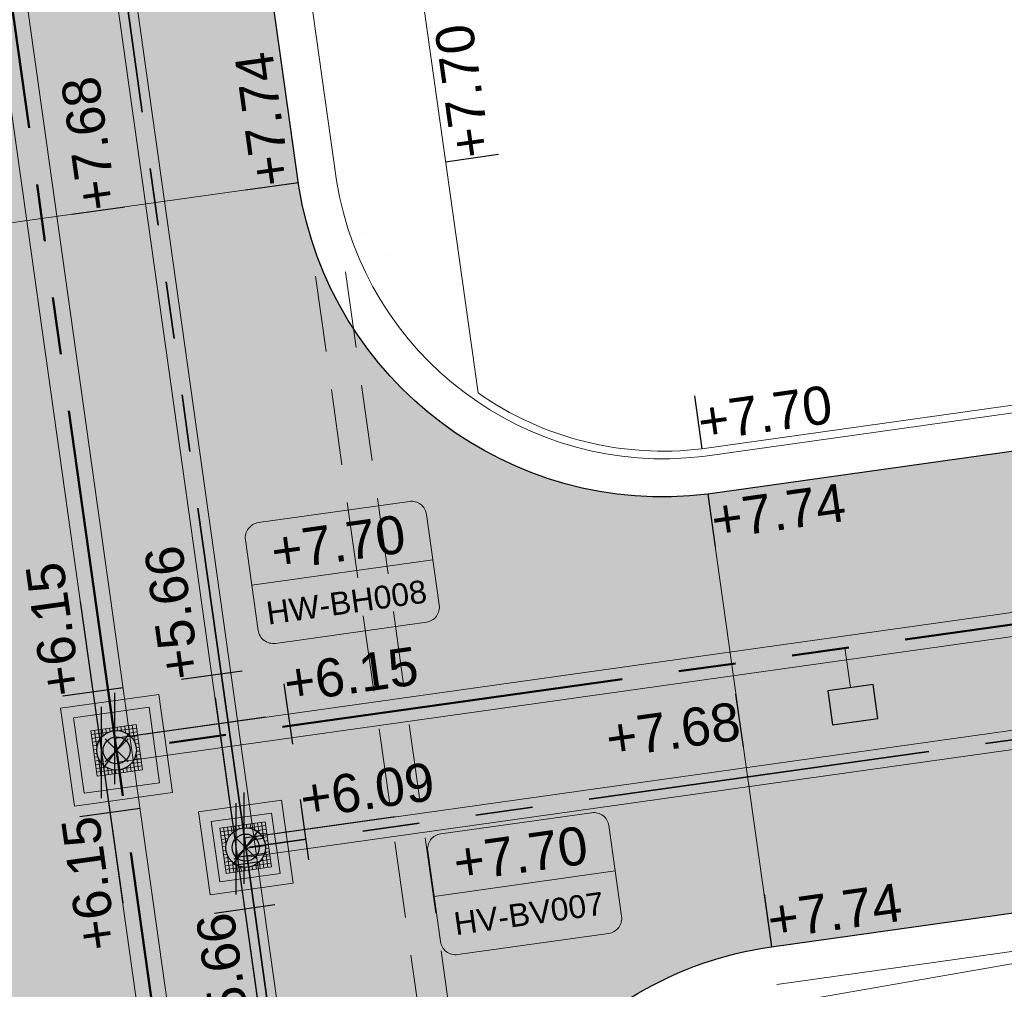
# Model space of a CAD drawing. Extents: x 98477 to 100410, y 398052 to 398969.
# Tile 19 of 256: x 98577 to 98590, y 398150 to 398163. Entities that reach past the tile are written whole.
import ezdxf
from ezdxf.enums import TextEntityAlignment as Align

# ---------------------------------------------------------------- set-up
doc = ezdxf.new("R2010")
doc.units = 0
for name, pattern in [('AL-NUTSTRACE', [17, 5, -3.5, 0, -3.5, 5]), ('DASHEDX2', [1.5, 1, -0.5]), ('RI-DWA', [9.75, 4.5, -0.75, 0.75, -0.75, 0.75, -0.75, 0.75, -0.75]), ('RI-RWA', [8.25, 4.5, -0.75, 0.75, -0.75, 0.75, -0.75])]:
    doc.linetypes.add(name, pattern=pattern)
for name, color, linetype, lineweight in [('N-IE-mantelbuis ø250', 42, 'DASHEDX2', 18), ('N-KO-kantverharding', 2, 'Continuous', 25), ('N-RI-DWA b.o.b.', 24, 'Continuous', 25), ('N-RI-DWA hoofdriool', 24, 'RI-DWA', 35), ('N-RI-DWA hoofdriool buiswand', 24, 'Continuous', 13), ('N-RI-DWA put', 1, 'Continuous', 25), ('N-RI-DWA putdeksel', 7, 'Continuous', 18), ('N-RI-DWA putnummer', 24, 'Continuous', 18), ('N-RI-DWA putwand', 7, 'Continuous', 18), ('N-RI-RWA b.o.b.', 162, 'Continuous', 25), ('N-RI-RWA hoofdriool', 162, 'RI-RWA', 50), ('N-RI-RWA hoofdriool buiswand', 162, 'Continuous', 13), ('N-RI-RWA kolkaansluitleiding', 132, 'RI-RWA', 18), ('N-RI-RWA put', 1, 'Continuous', 25), ('N-RI-RWA putdeksel', 7, 'Continuous', 18), ('N-RI-RWA putnummer', 162, 'Continuous', 18), ('N-RI-RWA putwand', 7, 'Continuous', 18), ('N-RI-straatkolk', 7, 'Continuous', 25), ("N-VH-arcering 'MAT' grijs 251", 251, 'Continuous', 18), ('X-AL-hoogtelijn - Niv 1', 1, 'AL-HOOGTELIJN', 18), ('X-AL-nutstrace VERWERKT', 252, 'AL-NUTSTRACE', 18), ('X-AL-planthoogte VERWERKT', 180, 'Continuous', 25)]:
    doc.layers.add(name, color=color, linetype=linetype, lineweight=lineweight)
for name, color, linetype, plot in [('X-AL-contourlijnen', 30, 'Continuous', False), ('X-AL-hulplijn', 30, 'Continuous', False), ('X-AL-hulplijn riolering', 30, 'Continuous', False)]:
    doc.layers.add(name, color=color, linetype=linetype, plot=plot)
doc.styles.add('CS Annotative', font='arial.ttf')
doc.styles.get("Standard").update_dxf_attribs({"font": 'txt.shx'})
doc.linetypes.add('AL-HOOGTELIJN', pattern='A,10,-1.5,["H",Standard,S=0.9,R=0,X=-0.3,Y=-0.45],-1.5,30', length=43)

# ---------------------------------------------------------------- blocks, each defined once
blk = doc.blocks.new('*U37')
h = blk.add_hatch()
h.set_pattern_fill('ANSI31', color=256, scale=0.8, angle=143)
h.set_pattern_definition([(188, (-3e-16, -1e-16), (0.013917, -0.099027), [])])
h.paths.add_polyline_path([(-0.156, -0.208, 0.618819), (0.26, 0, 0.235469), (0.156, 0.208)])
at = {"flags": 128}
blk.add_lwpolyline([(-0.156, -0.208), (0.156, 0.208)], dxfattribs=at)
blk.add_circle((0, 0), 0.26)
at = {"layer": 'N-RI-DWA putdeksel', "flags": 128}
blk.add_lwpolyline([(-0.255, -0.339), (0.339, -0.255), (0.255, 0.339), (-0.339, 0.255)], close=True, dxfattribs=at)
at = {"layer": 'N-RI-DWA putdeksel', "lineweight": 5, "flags": 128}
for points in [[(-0.289, 0.262), (-0.258, 0.036)], [(-0.24, 0.269), (-0.221, 0.137)], [(-0.19, 0.276), (-0.178, 0.189)], [(-0.141, 0.283), (-0.132, 0.224)], [(-0.091, 0.29), (-0.085, 0.246)], [(-0.042, 0.297), (-0.036, 0.257)], [(0.008, 0.304), (0.014, 0.26)], [(0.036, 0.258), (0.262, 0.289)], [(0.057, 0.311), (0.066, 0.252)], [(0.107, 0.318), (0.119, 0.231)], [(0.156, 0.325), (0.175, 0.192)], [(0.206, 0.332), (0.238, 0.106)], [(-0.332, 0.206), (-0.106, 0.238)], [(-0.325, 0.156), (-0.192, 0.175)], [(0.137, 0.221), (0.269, 0.24)], [(0.189, 0.178), (0.276, 0.19)], [(0.224, 0.132), (0.283, 0.141)], [(-0.318, 0.107), (-0.231, 0.119)], [(-0.311, 0.057), (-0.252, 0.066)], [(-0.304, 0.008), (-0.26, 0.014)], [(0.246, 0.085), (0.29, 0.091)], [(0.257, 0.036), (0.297, 0.042)], [(-0.297, -0.042), (-0.257, -0.036)], [(-0.29, -0.091), (-0.246, -0.085)], [(-0.238, -0.106), (-0.206, -0.332)], [(0.231, -0.119), (0.318, -0.107)], [(0.252, -0.066), (0.311, -0.057)], [(0.258, -0.036), (0.289, -0.262)], [(0.26, -0.014), (0.304, -0.008)], [(-0.283, -0.141), (-0.224, -0.132)], [(-0.276, -0.19), (-0.189, -0.178)], [(-0.269, -0.24), (-0.137, -0.221)], [(-0.262, -0.289), (-0.036, -0.258)], [(-0.175, -0.192), (-0.156, -0.325)], [(-0.119, -0.231), (-0.107, -0.318)], [(-0.066, -0.252), (-0.057, -0.311)], [(0.036, -0.257), (0.042, -0.297)], [(0.085, -0.246), (0.091, -0.29)], [(0.106, -0.238), (0.332, -0.206)], [(0.132, -0.224), (0.141, -0.283)], [(0.178, -0.189), (0.19, -0.276)], [(0.192, -0.175), (0.325, -0.156)], [(0.221, -0.137), (0.24, -0.269)], [(-0.014, -0.26), (-0.008, -0.304)]]:
    blk.add_lwpolyline(points, dxfattribs=at)
at = {"layer": 'N-RI-DWA putwand', "flags": 128}
for points in [[(-0.468, -0.621), (0.621, -0.468), (0.468, 0.621), (-0.621, 0.468)], [(-0.34, -0.452), (0.452, -0.34), (0.34, 0.452), (-0.452, 0.34)]]:
    blk.add_lwpolyline(points, close=True, dxfattribs=at)
blk = doc.blocks.new('*U52')
h = blk.add_hatch(color=256)
h.dxf.hatch_style = 1
h.paths.add_polyline_path([(-0.156, -0.208, 0.618819), (0.26, 0, 0.235469), (0.156, 0.208)])
at = {"flags": 128}
blk.add_lwpolyline([(-0.156, -0.208), (0.156, 0.208)], dxfattribs=at)
blk.add_circle((0, 0), 0.26)
at = {"layer": 'N-RI-RWA putdeksel', "flags": 128}
blk.add_lwpolyline([(-0.255, -0.339), (0.339, -0.255), (0.255, 0.339), (-0.339, 0.255)], close=True, dxfattribs=at)
at = {"layer": 'N-RI-RWA putdeksel', "lineweight": 5, "flags": 128}
for points in [[(-0.289, 0.262), (-0.258, 0.036)], [(-0.24, 0.269), (-0.221, 0.137)], [(-0.19, 0.276), (-0.178, 0.189)], [(-0.141, 0.283), (-0.132, 0.224)], [(-0.091, 0.29), (-0.085, 0.246)], [(-0.042, 0.297), (-0.036, 0.257)], [(0.008, 0.304), (0.014, 0.26)], [(0.036, 0.258), (0.262, 0.289)], [(0.057, 0.311), (0.066, 0.252)], [(0.107, 0.318), (0.119, 0.231)], [(0.156, 0.325), (0.175, 0.192)], [(0.206, 0.332), (0.238, 0.106)], [(-0.332, 0.206), (-0.106, 0.238)], [(-0.325, 0.156), (-0.192, 0.175)], [(0.137, 0.221), (0.269, 0.24)], [(0.189, 0.178), (0.276, 0.19)], [(0.224, 0.132), (0.283, 0.141)], [(-0.318, 0.107), (-0.231, 0.119)], [(-0.311, 0.057), (-0.252, 0.066)], [(-0.304, 0.008), (-0.26, 0.014)], [(0.246, 0.085), (0.29, 0.091)], [(0.257, 0.036), (0.297, 0.042)], [(-0.297, -0.042), (-0.257, -0.036)], [(-0.29, -0.091), (-0.246, -0.085)], [(-0.238, -0.106), (-0.206, -0.332)], [(0.231, -0.119), (0.318, -0.107)], [(0.252, -0.066), (0.311, -0.057)], [(0.258, -0.036), (0.289, -0.262)], [(0.26, -0.014), (0.304, -0.008)], [(-0.283, -0.141), (-0.224, -0.132)], [(-0.276, -0.19), (-0.189, -0.178)], [(-0.269, -0.24), (-0.137, -0.221)], [(-0.262, -0.289), (-0.036, -0.258)], [(-0.175, -0.192), (-0.156, -0.325)], [(-0.119, -0.231), (-0.107, -0.318)], [(-0.066, -0.252), (-0.057, -0.311)], [(0.036, -0.257), (0.042, -0.297)], [(0.085, -0.246), (0.091, -0.29)], [(0.106, -0.238), (0.332, -0.206)], [(0.132, -0.224), (0.141, -0.283)], [(0.178, -0.189), (0.19, -0.276)], [(0.192, -0.175), (0.325, -0.156)], [(0.221, -0.137), (0.24, -0.269)], [(-0.014, -0.26), (-0.008, -0.304)]]:
    blk.add_lwpolyline(points, dxfattribs=at)
at = {"layer": 'N-RI-RWA putwand', "flags": 128}
for points in [[(-0.553, -0.734), (0.734, -0.553), (0.553, 0.734), (-0.734, 0.553)], [(-0.426, -0.565), (0.565, -0.426), (0.426, 0.565), (-0.565, 0.426)]]:
    blk.add_lwpolyline(points, close=True, dxfattribs=at)
blk = doc.blocks.new('*U161')
at = {"layer": 'X-AL-hulplijn', "flags": 128}
blk.add_lwpolyline([(-0.049, 0.347), (0.049, -0.347)], dxfattribs=at)
at = {"layer": 'X-AL-planthoogte VERWERKT', "linetype": 'Continuous', "style": 'CS Annotative'}
blk.add_attdef('HOOGTE-RECHTS', text='', height=0.5, rotation=172, dxfattribs=at).set_placement((0, 0), align=Align.MIDDLE_LEFT)
blk = doc.blocks.new('*U884')
at = {"layer": 'X-AL-hulplijn', "flags": 128}
blk.add_lwpolyline([(0.049, -0.347), (-0.049, 0.347)], dxfattribs=at)
at = {"layer": 'X-AL-planthoogte VERWERKT', "linetype": 'Continuous', "style": 'CS Annotative'}
blk.add_attdef('HOOGTE-LINKS', text='', height=0.5, rotation=8, dxfattribs=at).set_placement((0, 0), align=Align.MIDDLE_RIGHT)
blk = doc.blocks.new('*U97')
at = {"layer": 'X-AL-hulplijn riolering', "flags": 128}
for points in [[(-1.392, 9.903), (0, 0)], [(1.424, 4.239), (-2.537, 3.683)], [(0, -3), (0, 3)], [(0, 0), (1.392, -9.903)], [(2.537, -3.683), (-1.424, -4.239)]]:
    blk.add_lwpolyline(points, dxfattribs=at)
at = {"layer": 'N-RI-RWA b.o.b.', "linetype": 'Continuous', "style": 'CS Annotative'}
blk.add_attdef('B.o.b.rechts', text='', height=0.5, rotation=98, dxfattribs=at).set_placement((-0.507, 0.737), align=Align.MIDDLE_LEFT)
blk.add_attdef('B.o.b.links', text='', height=0.5, rotation=98, dxfattribs=at).set_placement((-0.285, -0.848), align=Align.MIDDLE_RIGHT)
blk = doc.blocks.new('*U164')
at = {"layer": 'X-AL-hulplijn riolering', "flags": 128}
for points in [[(11.666, -0.38), (11.11, 3.581)], [(0, -3), (0, 3)], [(9.903, 1.392), (0, 0)]]:
    blk.add_lwpolyline(points, dxfattribs=at)
at = {"layer": 'N-RI-RWA b.o.b.', "linetype": 'Continuous', "style": 'CS Annotative'}
blk.add_attdef('B.o.b.rechts', text='', height=0.5, rotation=8, dxfattribs=at).set_placement((2.222, 0.716), align=Align.MIDDLE_LEFT)
blk = doc.blocks.new('*U171')
at = {"layer": 'X-AL-hulplijn riolering', "flags": 128}
for points in [[(0.38, 11.666), (-3.581, 11.11)], [(-1.392, 9.903), (0, 0)], [(0, -3), (0, 3)], [(0, 0), (1.392, -9.903)], [(2.537, -3.683), (-1.424, -4.239)]]:
    blk.add_lwpolyline(points, dxfattribs=at)
at = {"layer": 'N-RI-DWA b.o.b.', "linetype": 'Continuous', "style": 'CS Annotative'}
blk.add_attdef('B.o.b.rechts', text='', height=0.5, rotation=98, dxfattribs=at).set_placement((-0.716, 2.222), align=Align.MIDDLE_LEFT)
blk.add_attdef('B.o.b.links', text='', height=0.5, rotation=98, dxfattribs=at).set_placement((-0.285, -0.848), align=Align.MIDDLE_RIGHT)
blk = doc.blocks.new('*U168')
at = {"layer": 'X-AL-hulplijn riolering', "flags": 128}
for points in [[(0, -3), (0, 3)], [(4.239, -1.424), (3.683, 2.537)], [(9.903, 1.392), (0, 0)]]:
    blk.add_lwpolyline(points, dxfattribs=at)
at = {"layer": 'N-RI-DWA b.o.b.', "linetype": 'Continuous', "style": 'CS Annotative'}
blk.add_attdef('B.o.b.rechts', text='', height=0.5, rotation=8, dxfattribs=at).set_placement((0.737, 0.507), align=Align.MIDDLE_LEFT)
blk = doc.blocks.new('*U587')
at = {"layer": 'X-AL-hulplijn riolering'}
for points in [[(-0.628, 0.628), (0, 0), (0.628, 0.628, 0.414214)], [(0, 0), (-0.628, -0.628, 0.414214), (0.628, -0.628)]]:
    blk.add_hatch(color=256, dxfattribs=at).paths.add_polyline_path(points)
at = {"lineweight": 9}
blk.add_line((12.359, -3.203), (24.242, -1.533), dxfattribs=at)
blk.add_lwpolyline([(13.906, -7.025), (23.809, -5.633, 0.414214), (24.66, -4.504), (23.825, 1.438, 0.414214), (22.695, 2.289), (12.792, 0.897, 0.414214), (11.941, -0.232), (12.776, -6.174, 0.414214)], format="xyb", close=True)
at = {"layer": 'X-AL-hulplijn riolering'}
for points in [[(0.753, -0.753), (-0.753, 0.753)], [(0.753, 0.753), (-0.753, -0.753)]]:
    blk.add_lwpolyline(points, dxfattribs=at)
blk.add_circle((0, 0), 0.887, dxfattribs=at)
at = {"style": 'CS Annotative'}
for tag, height, p in [('HOOGTE', 2.5, (18.026, -0.411)), ('NR', 1.5, (18.576, -4.324))]:
    blk.add_attdef(tag, text='', height=height, rotation=8, dxfattribs=at).set_placement(p, align=Align.MIDDLE_CENTER)
blk = doc.blocks.new('*U590')
at = {"layer": 'X-AL-hulplijn riolering'}
for points in [[(-0.628, 0.628), (0, 0), (0.628, 0.628, 0.414214)], [(0, 0), (-0.628, -0.628, 0.414214), (0.628, -0.628)]]:
    blk.add_hatch(color=256, dxfattribs=at).paths.add_polyline_path(points)
at = {"lineweight": 9}
blk.add_line((8.872, 10.84), (20.755, 12.51), dxfattribs=at)
blk.add_lwpolyline([(10.418, 7.018), (20.321, 8.41, 0.414214), (21.172, 9.54), (20.337, 15.481, 0.414214), (19.208, 16.332), (9.305, 14.94, 0.414214), (8.454, 13.811), (9.289, 7.869, 0.414214)], format="xyb", close=True)
at = {"layer": 'X-AL-hulplijn riolering'}
for points in [[(0.753, -0.753), (-0.753, 0.753)], [(0.753, 0.753), (-0.753, -0.753)]]:
    blk.add_lwpolyline(points, dxfattribs=at)
blk.add_circle((0, 0), 0.887, dxfattribs=at)
at = {"style": 'CS Annotative'}
for tag, height, p in [('HOOGTE', 2.5, (14.538, 13.632)), ('NR', 1.5, (15.088, 9.719))]:
    blk.add_attdef(tag, text='', height=height, rotation=8, dxfattribs=at).set_placement(p, align=Align.MIDDLE_CENTER)
blk = doc.blocks.new('*U107')
at = {"layer": 'X-AL-hulplijn', "flags": 128}
blk.add_lwpolyline([(-0.347, -0.049), (0.347, 0.049)], dxfattribs=at)
at = {"layer": 'X-AL-planthoogte VERWERKT', "linetype": 'Continuous', "style": 'CS Annotative'}
blk.add_attdef('HOOGTE-RECHTS', text='', height=0.5, rotation=98, dxfattribs=at).set_placement((0, 0), align=Align.MIDDLE_LEFT)
blk = doc.blocks.new('*U774')
blk.add_lwpolyline([(-1.329, -1.323), (1.642, -0.905), (1.329, 1.323), (-1.642, 0.905)], close=True)
blk.add_solid([(-1.329, -1.323), (-1.642, 0.905), (-1.329, -1.323), (1.642, -0.905)])

msp = doc.modelspace()

# ---------------------------------------------------------------- hatches: boundary and pattern name
at = {"layer": "N-VH-arcering 'MAT' grijs 251"}
h = msp.add_hatch(color=256, dxfattribs=at)
h.dxf.hatch_style = 1
edge = h.paths.add_edge_path()
edge.add_line((98801.71, 398275.503), (98759.079, 398269.511))
edge.add_arc((98758.557, 398273.225), 3.75, 188, 278, ccw=False)
edge.add_line((98754.843, 398272.703), (98754.732, 398273.495))
edge.add_arc((98759.436, 398274.156), 4.75, 98, 188, ccw=False)
edge.add_line((98758.775, 398278.86), (98802.644, 398285.025))
edge.add_arc((98800.8, 398298.146), 13.25, 278, 315.3696)
edge.add_arc((98814.321, 398284.798), 5.75, 98, 135.3696, ccw=False)
edge.add_line((98813.521, 398290.492), (98817.945, 398291.114))
edge.add_arc((98818.745, 398285.42), 5.75, 8, 98, ccw=False)
edge.add_line((98824.439, 398286.22), (98832.122, 398231.557))
edge.add_arc((98824.447, 398230.479), 7.75, -36.9034, 8, ccw=False)
edge.add_line((98830.645, 398225.825), (98822.025, 398214.347))
edge.add_arc((98828.622, 398209.393), 8.25, 143.0966, 188)
edge.add_line((98820.453, 398208.245), (98820.952, 398204.691))
edge.add_line((98820.952, 398204.691), (98824.988, 398175.974))
edge.add_line((98824.988, 398175.974), (98826.345, 398166.319))
edge.add_arc((98829.563, 398166.771), 3.25, 188, 278)
edge.add_line((98830.016, 398163.553), (98845.496, 398165.728))
edge.add_line((98845.496, 398165.728), (98850.051, 398166.368))
edge.add_line((98850.051, 398166.368), (98871.26, 398169.349))
edge.add_line((98871.26, 398169.349), (98879.777, 398170.546))
edge.add_line((98879.777, 398170.546), (98895.918, 398172.814))
edge.add_line((98895.918, 398172.814), (98895.013, 398179.251))
edge.add_line((98895.013, 398179.251), (98835.845, 398170.936))
edge.add_arc((98835.184, 398175.639), 4.75, 188, 278, ccw=False)
edge.add_line((98830.48, 398174.978), (98825.977, 398207.018))
edge.add_arc((98833.652, 398208.097), 7.75, 143.0966, 188, ccw=False)
edge.add_line((98827.454, 398212.751), (98836.074, 398224.229))
edge.add_arc((98829.477, 398229.183), 8.25, 323.0966, 368)
edge.add_line((98837.646, 398230.331), (98837.342, 398232.493))
edge.add_line((98837.342, 398232.493), (98837.342, 398232.493))
edge.add_line((98837.342, 398232.493), (98829.688, 398286.958))
edge.add_arc((98835.382, 398287.758), 5.75, 98, 188, ccw=False)
edge.add_line((98834.582, 398293.452), (98882.505, 398300.187))
edge.add_arc((98883.618, 398292.265), 8, 11.632, 98, ccw=False)
edge.add_line((98891.454, 398293.878), (98891, 398296.086))
edge.add_line((98891, 398296.086), (98889.023, 398305.688))
edge.add_line((98889.023, 398305.688), (98888.557, 398307.974))
edge.add_line((98888.557, 398307.974), (98887.385, 398314.76))
edge.add_arc((98879.502, 398313.398), 8, -82, 9.8011, ccw=False)
edge.add_line((98880.615, 398305.476), (98872.945, 398304.398))
edge.add_arc((98872.423, 398308.111), 3.75, 189.4265, 278, ccw=False)
edge.add_arc((92946.735, 397324.304), 6003.05, 9.426501, 10.6116601)
edge.add_line((98847.121, 398429.774), (98842.313, 398429.098))
edge.add_arc((92946.735, 397324.304), 5998.2, 9.4285467, 10.6137733, ccw=False)
edge.add_arc((98860.089, 398306.469), 3.84, -81.4341, 6.6574, ccw=False)
edge.add_line((98860.661, 398302.671), (98847.185, 398300.777))
edge.add_line((98847.185, 398300.777), (98842.63, 398300.137))
edge.add_line((98842.63, 398300.137), (98820.151, 398296.978))
edge.add_arc((98819.35, 398302.672), 5.75, 188, 278, ccw=False)
edge.add_line((98813.656, 398301.872), (98812.306, 398311.477))
edge.add_line((98812.306, 398311.477), (98811.109, 398319.994))
edge.add_line((98811.109, 398319.994), (98809.244, 398333.263))
edge.add_line((98809.244, 398333.263), (98808.674, 398337.323))
edge.add_line((98808.674, 398337.323), (98807.714, 398344.156))
edge.add_line((98807.714, 398344.156), (98807.707, 398344.206))
edge.add_line((98807.707, 398344.206), (98811.668, 398344.762))
edge.add_line((98811.668, 398344.762), (98829.492, 398347.268))
edge.add_line((98829.492, 398347.268), (98831.968, 398347.616))
edge.add_line((98831.968, 398347.616), (98831.064, 398354.052))
edge.add_line((98831.064, 398354.052), (98828.588, 398353.704))
edge.add_line((98828.588, 398353.704), (98810.763, 398351.199))
edge.add_line((98810.763, 398351.199), (98806.802, 398350.643))
edge.add_line((98806.802, 398350.643), (98806.795, 398350.692))
edge.add_line((98806.795, 398350.692), (98805.146, 398362.424))
edge.add_line((98805.146, 398362.424), (98805.048, 398363.12))
edge.add_line((98805.048, 398363.12), (98803.991, 398370.646))
edge.add_line((98803.991, 398370.646), (98802.488, 398381.341))
edge.add_line((98802.488, 398381.341), (98801.43, 398388.867))
edge.add_line((98801.43, 398388.867), (98799.927, 398399.562))
edge.add_line((98799.927, 398399.562), (98798.869, 398407.088))
edge.add_line((98798.869, 398407.088), (98797.366, 398417.783))
edge.add_line((98797.366, 398417.783), (98796.795, 398421.843))
edge.add_line((98796.795, 398421.843), (98795.884, 398428.329))
edge.add_line((98795.884, 398428.329), (98795.877, 398428.379))
edge.add_line((98795.877, 398428.379), (98799.838, 398428.935))
edge.add_line((98799.838, 398428.935), (98817.663, 398431.44))
edge.add_line((98817.663, 398431.44), (98820.138, 398431.788))
edge.add_line((98820.138, 398431.788), (98819.234, 398438.225))
edge.add_line((98819.234, 398438.225), (98816.758, 398437.877))
edge.add_line((98816.758, 398437.877), (98798.933, 398435.372))
edge.add_line((98798.933, 398435.372), (98794.972, 398434.815))
edge.add_line((98794.972, 398434.815), (98794.965, 398434.865))
edge.add_line((98794.965, 398434.865), (98793.379, 398446.154))
edge.add_line((98793.379, 398446.154), (98792.739, 398450.709))
edge.add_line((98792.739, 398450.709), (98789.338, 398474.904))
edge.add_line((98789.338, 398474.904), (98783.892, 398474.138))
edge.add_line((98783.892, 398474.138), (98786.763, 398453.707))
edge.add_arc((98782.059, 398453.046), 4.75, -82, 8, ccw=False)
edge.add_line((98782.72, 398448.342), (98773.115, 398446.992))
edge.add_line((98773.115, 398446.992), (98764.599, 398445.795))
edge.add_line((98764.599, 398445.795), (98743.407, 398442.817))
edge.add_line((98743.407, 398442.817), (98734.891, 398441.62))
edge.add_line((98734.891, 398441.62), (98611.8, 398424.321))
edge.add_line((98611.8, 398424.321), (98607.657, 398453.801))
edge.add_arc((98611.637, 398454.122), 3.993, 101.3918, 184.6082, ccw=False)
edge.add_line((98610.849, 398458.036), (98611.839, 398458.175))
edge.add_line((98611.839, 398458.175), (98639.566, 398462.072))
edge.add_line((98639.566, 398462.072), (98641.547, 398462.351))
edge.add_line((98641.547, 398462.351), (98659.372, 398464.856))
edge.add_line((98659.372, 398464.856), (98661.847, 398465.204))
edge.add_line((98661.847, 398465.204), (98660.943, 398471.64))
edge.add_line((98660.943, 398471.64), (98649.901, 398470.089))
edge.add_line((98649.901, 398470.089), (98624.649, 398466.54))
edge.add_line((98624.649, 398466.54), (98622.669, 398466.261))
edge.add_line((98622.669, 398466.261), (98604.844, 398463.756))
edge.add_line((98604.844, 398463.756), (98602.864, 398463.478))
edge.add_line((98602.864, 398463.478), (98594.941, 398462.365))
edge.add_line((98594.941, 398462.365), (98576.275, 398459.741))
edge.add_line((98576.275, 398459.741), (98577.18, 398453.304))
edge.add_line((98577.18, 398453.304), (98578.17, 398453.444))
edge.add_line((98578.17, 398453.444), (98598.471, 398456.294))
edge.add_arc((98598.792, 398452.314), 3.993, 11.4249, 94.6095, ccw=False)
edge.add_line((98602.706, 398453.105), (98606.849, 398423.625))
edge.add_line((98606.849, 398423.625), (98548.819, 398415.469))
edge.add_arc((98548.158, 398420.173), 4.75, 188, 278, ccw=False)
edge.add_line((98543.454, 398419.512), (98539.768, 398445.74))
edge.add_line((98539.768, 398445.74), (98538.976, 398445.629))
edge.add_line((98538.976, 398445.629), (98538.732, 398447.362))
edge.add_line((98538.732, 398447.362), (98534.771, 398446.805))
edge.add_line((98534.771, 398446.805), (98536.53, 398434.292))
edge.add_line((98536.53, 398434.292), (98537.17, 398429.737))
edge.add_line((98537.17, 398429.737), (98538.395, 398421.022))
edge.add_line((98538.395, 398421.022), (98539.035, 398416.467))
edge.add_line((98539.035, 398416.467), (98541.025, 398402.306))
edge.add_line((98541.025, 398402.306), (98541.665, 398397.751))
edge.add_line((98541.665, 398397.751), (98543.656, 398383.59))
edge.add_line((98543.656, 398383.59), (98544.296, 398379.035))
edge.add_line((98544.296, 398379.035), (98545.604, 398369.727))
edge.add_arc((98543.871, 398369.483), 1.75, -82, 8, ccw=False)
edge.add_line((98544.115, 398367.75), (98522.477, 398364.709))
edge.add_line((98522.477, 398364.709), (98523.215, 398359.461))
edge.add_line((98523.215, 398359.461), (98545.05, 398362.529))
edge.add_line((98545.05, 398362.529), (98549.605, 398363.17))
edge.add_line((98549.605, 398363.17), (98564.162, 398365.215))
edge.add_arc((98564.824, 398360.512), 4.75, 8, 98, ccw=False)
edge.add_line((98569.527, 398361.173), (98576.5, 398311.56))
edge.add_arc((98571.796, 398310.899), 4.75, -82, 8, ccw=False)
edge.add_line((98572.457, 398306.195), (98563.842, 398304.985))
edge.add_line((98563.842, 398304.985), (98559.287, 398304.344))
edge.add_line((98559.287, 398304.344), (98541.016, 398301.777))
edge.add_line((98541.016, 398301.777), (98541.754, 398296.528))
edge.add_line((98541.754, 398296.528), (98553.885, 398298.233))
edge.add_arc((98554.128, 398296.5), 1.75, 8, 98, ccw=False)
edge.add_line((98555.861, 398296.744), (98557.35, 398286.148))
edge.add_line((98557.35, 398286.148), (98557.99, 398281.593))
edge.add_line((98557.99, 398281.593), (98560.134, 398266.343))
edge.add_line((98560.134, 398266.343), (98560.774, 398261.787))
edge.add_line((98560.774, 398261.787), (98562.917, 398246.537))
edge.add_line((98562.917, 398246.537), (98563.557, 398241.982))
edge.add_line((98563.557, 398241.982), (98565.701, 398226.732))
edge.add_line((98565.701, 398226.732), (98566.341, 398222.177))
edge.add_line((98566.341, 398222.177), (98567.566, 398213.462))
edge.add_line((98567.566, 398213.462), (98568.206, 398208.907))
edge.add_line((98568.206, 398208.907), (98576.531, 398149.669))
edge.add_line((98576.531, 398149.669), (98576.556, 398149.491))
edge.add_line((98576.556, 398149.491), (98535.46, 398143.715))
edge.add_line((98535.46, 398143.715), (98536.347, 398137.407))
edge.add_line((98536.347, 398137.407), (98537.337, 398137.546))
edge.add_line((98537.337, 398137.546), (98577.443, 398143.183))
edge.add_line((98577.443, 398143.183), (98578.765, 398133.775))
edge.add_line((98578.765, 398133.775), (98538.659, 398128.139))
edge.add_line((98538.659, 398128.139), (98537.669, 398128))
edge.add_line((98537.669, 398128), (98538.573, 398121.563))
edge.add_line((98538.573, 398121.563), (98579.669, 398127.339))
edge.add_line((98579.669, 398127.339), (98579.676, 398127.289))
edge.add_line((98579.676, 398127.289), (98580.766, 398119.535))
edge.add_line((98580.766, 398119.535), (98582.575, 398106.662))
edge.add_line((98582.575, 398106.662), (98583.062, 398103.196))
edge.add_line((98583.062, 398103.196), (98584.872, 398090.322))
edge.add_line((98584.872, 398090.322), (98585.359, 398086.856))
edge.add_line((98585.359, 398086.856), (98587.168, 398073.983))
edge.add_line((98587.168, 398073.983), (98588.149, 398067.001))
edge.add_arc((98585.921, 398066.688), 2.25, -71.0527, 8, ccw=False)
edge.add_line((98586.652, 398064.56), (98587.088, 398064.71))
edge.add_line((98587.088, 398064.71), (98595.765, 398067.689))
edge.add_line((98595.765, 398067.689), (98596.093, 398067.801))
edge.add_arc((98595.362, 398069.929), 2.25, 188, 288.9473, ccw=False)
edge.add_line((98593.134, 398069.616), (98582.466, 398145.525))
edge.add_arc((98587.169, 398146.186), 4.75, 98, 188, ccw=False)
edge.add_line((98586.508, 398150.89), (98609.067, 398154.06))
edge.add_line((98609.067, 398154.06), (98621.308, 398156.2))
edge.add_line((98621.308, 398156.2), (98618.713, 398174.661))
edge.add_line((98618.713, 398174.661), (98600.889, 398172.156))
edge.add_line((98600.889, 398172.156), (98602.706, 398159.225))
edge.add_line((98602.706, 398159.225), (98585.673, 398156.831))
edge.add_arc((98585.086, 398161.633), 4.838, 189.0296, 276.9704, ccw=False)
edge.add_line((98580.308, 398160.874), (98573.635, 398208.357))
edge.add_line((98573.635, 398208.357), (98572.717, 398214.893))
edge.add_line((98572.717, 398214.893), (98570.017, 398234.104))
edge.add_line((98570.017, 398234.104), (98569.098, 398240.64))
edge.add_line((98569.098, 398240.64), (98568.632, 398243.957))
edge.add_line((98568.632, 398243.957), (98568.166, 398247.275))
edge.add_arc((98572.869, 398247.936), 4.75, 98, 188, ccw=False)
edge.add_line((98572.208, 398252.64), (98597.856, 398256.244))
edge.add_line((98597.856, 398256.244), (98604.392, 398257.163))
edge.add_line((98604.392, 398257.163), (98619.642, 398259.306))
edge.add_line((98619.642, 398259.306), (98626.178, 398260.225))
edge.add_line((98626.178, 398260.225), (98639.447, 398262.089))
edge.add_line((98639.447, 398262.089), (98639.497, 398262.096))
edge.add_line((98639.497, 398262.096), (98640.054, 398258.135))
edge.add_line((98640.054, 398258.135), (98641.863, 398245.262))
edge.add_line((98641.863, 398245.262), (98642.141, 398243.281))
edge.add_line((98642.141, 398243.281), (98643.255, 398235.359))
edge.add_line((98643.255, 398235.359), (98644.577, 398225.952))
edge.add_line((98644.577, 398225.952), (98646.038, 398215.554))
edge.add_line((98646.038, 398215.554), (98646.386, 398213.078))
edge.add_line((98646.386, 398213.078), (98652.823, 398213.983))
edge.add_line((98652.823, 398213.983), (98652.475, 398216.458))
edge.add_line((98652.475, 398216.458), (98651.709, 398221.905))
edge.add_line((98651.709, 398221.905), (98651.431, 398223.885))
edge.add_line((98651.431, 398223.885), (98649.622, 398236.759))
edge.add_line((98649.622, 398236.759), (98649.343, 398238.739))
edge.add_line((98649.343, 398238.739), (98646.49, 398259.04))
edge.add_line((98646.49, 398259.04), (98645.934, 398263.001))
edge.add_line((98645.934, 398263.001), (98645.983, 398263.008))
edge.add_line((98645.983, 398263.008), (98654.398, 398264.191))
edge.add_line((98654.398, 398264.191), (98722.625, 398273.779))
edge.add_line((98722.625, 398273.779), (98731.142, 398274.976))
edge.add_line((98731.142, 398274.976), (98743.97, 398276.779))
edge.add_arc((98744.557, 398271.977), 4.838, 9.0296, 96.9704, ccw=False)
edge.add_line((98749.335, 398272.737), (98750.727, 398262.834))
edge.add_line((98750.727, 398262.834), (98752.41, 398263.07))
edge.add_line((98752.41, 398263.07), (98756.966, 398263.711))
edge.add_line((98756.966, 398263.711), (98772.216, 398265.854))
edge.add_line((98772.216, 398265.854), (98776.771, 398266.494))
edge.add_line((98776.771, 398266.494), (98795.982, 398269.194))
edge.add_line((98795.982, 398269.194), (98800.537, 398269.834))
edge.add_line((98800.537, 398269.834), (98802.468, 398270.106))
edge.add_line((98802.468, 398270.106), (98801.71, 398275.503))
edge = h.paths.add_edge_path(flags=16)
edge.add_line((98744.062, 398333.464), (98751.984, 398334.577))
edge.add_line((98751.984, 398334.577), (98753.966, 398334.856))
edge.add_line((98753.966, 398334.856), (98764.363, 398336.317))
edge.add_line((98764.363, 398336.317), (98764.363, 398336.317))
edge.add_line((98764.363, 398336.317), (98766.343, 398336.595))
edge.add_line((98766.343, 398336.595), (98774.265, 398337.708))
edge.add_line((98774.265, 398337.708), (98774.247, 398337.837))
edge.add_line((98774.247, 398337.837), (98802.49, 398341.806))
edge.add_line((98802.49, 398341.806), (98803.019, 398338.043))
edge.add_line((98803.019, 398338.043), (98808.474, 398299.225))
edge.add_arc((98800.8, 398298.146), 7.75, -82, 8, ccw=False)
edge.add_line((98801.878, 398290.472), (98771.967, 398286.268))
edge.add_line((98771.967, 398286.268), (98767.412, 398285.628))
edge.add_line((98767.412, 398285.628), (98755.133, 398283.902))
edge.add_line((98755.133, 398283.902), (98746.617, 398282.705))
edge.add_line((98746.617, 398282.705), (98730.376, 398280.423))
edge.add_line((98730.376, 398280.423), (98721.86, 398279.226))
edge.add_line((98721.86, 398279.226), (98654.328, 398269.735))
edge.add_arc((98653.667, 398274.439), 4.75, 188, 278, ccw=False)
edge.add_line((98648.963, 398273.778), (98644.134, 398308.14))
edge.add_line((98644.134, 398308.14), (98642.937, 398316.656))
edge.add_line((98642.937, 398316.656), (98640.3, 398335.422))
edge.add_line((98640.3, 398335.422), (98638.121, 398335.116))
edge.add_line((98638.121, 398335.116), (98637.23, 398334.99))
edge.add_line((98637.23, 398334.99), (98635.051, 398334.684))
edge.add_line((98635.051, 398334.684), (98635.74, 398329.782))
edge.add_line((98635.74, 398329.782), (98636.937, 398321.266))
edge.add_line((98636.937, 398321.266), (98638.385, 398310.967))
edge.add_line((98638.385, 398310.967), (98639.025, 398306.412))
edge.add_line((98639.025, 398306.412), (98641.168, 398291.162))
edge.add_line((98641.168, 398291.162), (98642.365, 398282.646))
edge.add_line((98642.365, 398282.646), (98643.715, 398273.04))
edge.add_arc((98639.011, 398272.379), 4.75, -82, 8, ccw=False)
edge.add_line((98639.672, 398267.675), (98619.322, 398264.815))
edge.add_line((98619.322, 398264.815), (98614.272, 398264.105))
edge.add_line((98614.272, 398264.105), (98593.922, 398261.245))
edge.add_arc((98593.261, 398265.949), 4.75, 188, 278, ccw=False)
edge.add_line((98588.557, 398265.288), (98581.779, 398313.514))
edge.add_line((98581.779, 398313.514), (98580.582, 398322.03))
edge.add_line((98580.582, 398322.03), (98575.231, 398360.106))
edge.add_line((98575.231, 398360.106), (98574.591, 398364.661))
edge.add_line((98574.591, 398364.661), (98572.663, 398378.377))
edge.add_line((98572.663, 398378.377), (98571.188, 398388.873))
edge.add_line((98571.188, 398388.873), (98568.516, 398407.887))
edge.add_arc((98573.22, 398408.548), 4.75, 98, 188, ccw=False)
edge.add_line((98572.559, 398413.251), (98607.119, 398418.109))
edge.add_line((98607.119, 398418.109), (98607.614, 398418.178))
edge.add_line((98607.614, 398418.178), (98611.584, 398389.936))
edge.add_line((98611.584, 398389.936), (98611.455, 398389.918))
edge.add_line((98611.455, 398389.918), (98613.264, 398377.044))
edge.add_line((98613.264, 398377.044), (98613.334, 398376.549))
edge.add_line((98613.334, 398376.549), (98626.207, 398378.358))
edge.add_line((98626.207, 398378.358), (98628.188, 398378.637))
edge.add_line((98628.188, 398378.637), (98636.11, 398379.75))
edge.add_line((98636.11, 398379.75), (98648.369, 398381.473))
edge.add_line((98648.369, 398381.473), (98647.465, 398387.91))
edge.add_line((98647.465, 398387.91), (98634.591, 398386.1))
edge.add_line((98634.591, 398386.1), (98632.492, 398385.805))
edge.add_line((98632.492, 398385.805), (98619.737, 398384.013))
edge.add_line((98619.737, 398384.013), (98617.509, 398383.7))
edge.add_line((98617.509, 398383.7), (98612.566, 398418.874))
edge.add_line((98612.566, 398418.874), (98613.061, 398418.944))
edge.add_line((98613.061, 398418.944), (98667.575, 398426.605))
edge.add_line((98667.575, 398426.605), (98722.089, 398434.267))
edge.add_line((98722.089, 398434.267), (98726.149, 398434.837))
edge.add_line((98726.149, 398434.837), (98759.422, 398439.513))
edge.add_line((98759.422, 398439.513), (98763.483, 398440.084))
edge.add_line((98763.483, 398440.084), (98783.486, 398442.895))
edge.add_arc((98784.147, 398438.192), 4.75, 8, 98, ccw=False)
edge.add_line((98788.851, 398438.853), (98795.615, 398390.726))
edge.add_arc((98790.911, 398390.065), 4.75, -82, 8, ccw=False)
edge.add_line((98791.572, 398385.361), (98787.363, 398384.769))
edge.add_line((98787.363, 398384.769), (98774.49, 398382.96))
edge.add_line((98774.49, 398382.96), (98766.122, 398381.784))
edge.add_line((98766.122, 398381.784), (98766.072, 398381.777))
edge.add_line((98766.072, 398381.777), (98764.945, 398389.798))
edge.add_line((98764.945, 398389.798), (98762.092, 398410.099))
edge.add_line((98762.092, 398410.099), (98761.953, 398411.089))
edge.add_line((98761.953, 398411.089), (98755.516, 398410.184))
edge.add_line((98755.516, 398410.184), (98755.655, 398409.194))
edge.add_line((98755.655, 398409.194), (98758.508, 398388.894))
edge.add_line((98758.508, 398388.894), (98759.636, 398380.872))
edge.add_line((98759.636, 398380.872), (98759.586, 398380.865))
edge.add_line((98759.586, 398380.865), (98748.792, 398379.348))
edge.add_line((98748.792, 398379.348), (98744.237, 398378.708))
edge.add_line((98744.237, 398378.708), (98741.316, 398378.298))
edge.add_line((98741.316, 398378.298), (98735.869, 398377.532))
edge.add_line((98735.869, 398377.532), (98732.948, 398377.122))
edge.add_line((98732.948, 398377.122), (98728.393, 398376.482))
edge.add_line((98728.393, 398376.482), (98718.319, 398375.066))
edge.add_arc((98720.442, 398359.964), 15.25, 98, 128)
edge.add_line((98711.053, 398371.981), (98707.249, 398369.01))
edge.add_line((98707.249, 398369.01), (98710.512, 398364.833))
edge.add_line((98710.512, 398364.833), (98713.62, 398367.262))
edge.add_arc((98721.254, 398357.324), 12.531, 99.3779, 127.5301, ccw=False)
edge.add_line((98719.212, 398369.688), (98728.557, 398371.001))
edge.add_line((98728.557, 398371.001), (98733.112, 398371.641))
edge.add_line((98733.112, 398371.641), (98743.906, 398373.158))
edge.add_line((98743.906, 398373.158), (98752.423, 398374.355))
edge.add_line((98752.423, 398374.355), (98763.216, 398375.872))
edge.add_line((98763.216, 398375.872), (98767.772, 398376.512))
edge.add_line((98767.772, 398376.512), (98793.321, 398380.103))
edge.add_arc((98793.768, 398376.291), 3.838, 9.3042, 96.6958, ccw=False)
edge.add_line((98797.556, 398376.911), (98799.602, 398362.354))
edge.add_line((98799.602, 398362.354), (98801.641, 398347.847))
edge.add_line((98801.641, 398347.847), (98801.71, 398347.352))
edge.add_line((98801.71, 398347.352), (98773.468, 398343.383))
edge.add_line((98773.468, 398343.383), (98773.361, 398344.145))
edge.add_line((98773.361, 398344.145), (98770.885, 398343.797))
edge.add_line((98770.885, 398343.797), (98758.012, 398341.988))
edge.add_line((98758.012, 398341.988), (98756.031, 398341.71))
edge.add_line((98756.031, 398341.71), (98743.158, 398339.9))
edge.add_line((98743.158, 398339.9), (98743.158, 398339.9))
edge.add_line((98743.158, 398339.9), (98742.167, 398339.761))
edge.add_line((98742.167, 398339.761), (98743.072, 398333.324))
edge.add_line((98743.072, 398333.324), (98744.062, 398333.464))
edge = h.paths.add_edge_path(flags=16)
edge.add_line((98545.99, 398402.903), (98545.74, 398404.686))
edge.add_arc((98550.444, 398405.347), 4.75, 98, 188, ccw=False)
edge.add_line((98549.783, 398410.05), (98557.705, 398411.164))
edge.add_arc((98558.366, 398406.46), 4.75, 8, 98, ccw=False)
edge.add_line((98563.07, 398407.121), (98563.355, 398405.091))
edge.add_line((98563.355, 398405.091), (98565.095, 398392.713))
edge.add_line((98565.095, 398392.713), (98565.443, 398390.237))
edge.add_line((98565.443, 398390.237), (98567.182, 398377.859))
edge.add_line((98567.182, 398377.859), (98567.468, 398375.829))
edge.add_arc((98562.764, 398375.168), 4.75, -82, 8, ccw=False)
edge.add_line((98563.425, 398370.464), (98555.503, 398369.35))
edge.add_arc((98554.842, 398374.054), 4.75, 188, 278, ccw=False)
edge.add_line((98550.138, 398373.393), (98549.887, 398375.176))
edge.add_line((98549.887, 398375.176), (98548.078, 398388.049))
edge.add_line((98548.078, 398388.049), (98547.8, 398390.03))
edge.add_line((98547.8, 398390.03), (98545.99, 398402.903))
edge = h.paths.add_edge_path(flags=16)
edge.add_line((98580.974, 398279.723), (98580.696, 398281.704))
edge.add_line((98580.696, 398281.704), (98579.235, 398292.102))
edge.add_line((98579.235, 398292.102), (98578.56, 398296.904))
edge.add_arc((98573.856, 398296.243), 4.75, 8, 98)
edge.add_line((98573.195, 398300.947), (98565.57, 398299.875))
edge.add_arc((98566.231, 398295.172), 4.75, 98, 186.1904)
edge.add_line((98561.508, 398294.659), (98561.506, 398294.659))
edge.add_line((98561.506, 398294.659), (98563.663, 398279.31))
edge.add_line((98563.663, 398279.31), (98563.942, 398277.329))
edge.add_line((98563.942, 398277.329), (98566.099, 398261.98))
edge.add_line((98566.099, 398261.98), (98566.101, 398261.981))
edge.add_arc((98570.782, 398262.79), 4.75, 189.8096, 278)
edge.add_line((98571.443, 398258.086), (98579.068, 398259.158))
edge.add_arc((98578.407, 398263.862), 4.75, 278, 368)
edge.add_line((98583.111, 398264.523), (98582.436, 398269.325))
edge.add_line((98582.436, 398269.325), (98580.974, 398279.723))
edge = h.paths.add_edge_path(flags=16)
edge.add_line((98615.081, 398162.782), (98614.489, 398166.998))
edge.add_arc((98612.756, 398166.755), 1.75, 8, 98)
edge.add_line((98612.512, 398168.488), (98608.551, 398167.931))
edge.add_arc((98608.795, 398166.198), 1.75, 98, 188)
edge.add_line((98607.062, 398165.955), (98607.654, 398161.738))
edge.add_arc((98609.387, 398161.982), 1.75, 188, 278)
edge.add_line((98609.631, 398160.249), (98613.592, 398160.805))
edge.add_arc((98613.348, 398162.538), 1.75, 278, 368)

# ---------------------------------------------------------------- linework, layer by layer
at = {"layer": 'N-IE-mantelbuis ø250', "flags": 128}
for points in [[(98580.921, 398159.748), (98582.734, 398146.846)], [(98580.525, 398159.692), (98582.338, 398146.79)]]:
    msp.add_lwpolyline(points, dxfattribs=at)
at = {"layer": 'N-KO-kantverharding', "flags": 128}
msp.add_lwpolyline([(98597.054, 398068.131), (98596.093, 398067.801, -0.47135), (98593.134, 398069.616), (98582.466, 398145.525, -0.414214), (98586.508, 398150.89), (98609.067, 398154.06), (98621.308, 398156.2), (98618.713, 398174.661), (98600.889, 398172.156), (98602.706, 398159.225), (98585.673, 398156.831, -0.403726), (98580.308, 398160.874), (98573.635, 398208.357)], format="xyb", dxfattribs=at)
at = {"layer": 'N-RI-DWA hoofdriool'}
for points in [[(98579.61, 398152.192), (98572.33, 398203.991)], [(98617.537, 398157.523), (98579.61, 398152.192)], [(98581.573, 398138.226), (98579.61, 398152.192)]]:
    msp.add_lwpolyline(points, dxfattribs=at)
at = {"layer": 'N-RI-DWA hoofdriool buiswand', "flags": 128}
for points in [[(98579.734, 398152.21), (98572.454, 398204.009)], [(98579.486, 398152.175), (98572.206, 398203.974)], [(98617.52, 398157.646), (98579.592, 398152.316)], [(98617.555, 398157.399), (98579.627, 398152.068)], [(98581.697, 398138.243), (98579.734, 398152.21)], [(98581.449, 398138.208), (98579.486, 398152.175)]]:
    msp.add_lwpolyline(points, dxfattribs=at)
at = {"layer": 'N-RI-RWA hoofdriool'}
for points in [[(98577.916, 398153.469), (98574.046, 398181.006)], [(98617.229, 398158.994), (98577.916, 398153.469)], [(98579.879, 398139.502), (98577.916, 398153.469)]]:
    msp.add_lwpolyline(points, dxfattribs=at)
at = {"layer": 'N-RI-RWA hoofdriool buiswand', "flags": 128}
for points in [[(98578.114, 398153.497), (98574.244, 398181.034)], [(98577.718, 398153.441), (98573.848, 398180.978)], [(98617.207, 398159.15), (98577.894, 398153.625)], [(98617.251, 398158.838), (98577.938, 398153.313)], [(98579.681, 398139.475), (98577.718, 398153.441)], [(98580.077, 398139.53), (98578.114, 398153.497)]]:
    msp.add_lwpolyline(points, dxfattribs=at)
at = {"layer": 'N-RI-RWA kolkaansluitleiding', "flags": 128}
msp.add_lwpolyline([(98587.545, 398154.292), (98587.472, 398154.812)], dxfattribs=at)
at = {"layer": 'X-AL-contourlijnen', "flags": 128}
msp.add_lwpolyline([(98593.134, 398069.616), (98582.466, 398145.525, -0.414214), (98586.508, 398150.89), (98609.067, 398154.06), (98621.308, 398156.2), (98618.713, 398174.661), (98600.889, 398172.156), (98602.706, 398159.225), (98585.673, 398156.831, -0.403726), (98580.308, 398160.874), (98573.635, 398208.357)], format="xyb", dxfattribs=at)
at = {"layer": 'X-AL-hoogtelijn - Niv 1', "flags": 128}
for points in [[(98586.578, 398150.394), (98609.145, 398153.566), (98621.87, 398155.791), (98619.139, 398175.226), (98600.324, 398172.581), (98602.141, 398159.651), (98585.608, 398157.327, -0.40314), (98580.803, 398160.948), (98576.973, 398188.196)], [(98589.241, 398126.383), (98585.094, 398149.868), (98591.414, 398150.973), (98609.16, 398153.467), (98621.983, 398155.709), (98619.224, 398175.339), (98600.211, 398172.667), (98602.028, 398159.736), (98585.595, 398157.426, -0.184622), (98582.659, 398158.159), (98578.856, 398185.217)]]:
    msp.add_lwpolyline(points, format="xyb", dxfattribs=at)
at = {"layer": 'X-AL-hoogtelijn - Niv 1', "ltscale": 0.25, "flags": 128}
for points in [[(98580.301, 398160.923), (98575.053, 398160.186)], [(98586.508, 398150.89), (98585.673, 398156.831)]]:
    msp.add_lwpolyline(points, dxfattribs=at)
at = {"layer": 'X-AL-nutstrace VERWERKT', "const_width": 1.5, "flags": 128}
msp.add_lwpolyline([(98527.984, 398469.021, 0.120029), (98530.758, 398462.873, -0.131564), (98532.627, 398458.468), (98546.16, 398362.18), (98564.232, 398364.72, -0.414214), (98568.467, 398361.529), (98575.578, 398310.938, -0.431608), (98572.376, 398306.689), (98554.315, 398304.151), (98579.874, 398122.288)], format="xyb", dxfattribs=at)
msp.add_lwpolyline([(98620.635, 398160.987), (98575.33, 398154.62)], dxfattribs=at)

# ---------------------------------------------------------------- block references
at = {"layer": 'N-RI-DWA b.o.b.'}
ref = msp.add_blockref('*U171', (98579.486, 398152.175), dxfattribs=dict(at, xscale=0.2, yscale=0.2, zscale=0.2))
ref.add_attrib('B.o.b.links', '+5.66', dxfattribs={"linetype": 'Continuous', "height": 0.5, "rotation": 98, "style": 'CS Annotative'}).set_placement((98579.201, 398151.327), align=Align.MIDDLE_RIGHT)
ref.add_attrib('B.o.b.rechts', '+5.66', dxfattribs={"linetype": 'Continuous', "height": 0.5, "rotation": 98, "style": 'CS Annotative'}).set_placement((98578.77, 398154.397), align=Align.MIDDLE_LEFT)
ref = msp.add_blockref('*U168', (98579.592, 398152.316), dxfattribs=dict(at, xscale=0.2, yscale=0.2, zscale=0.2))
ref.add_attrib('B.o.b.rechts', '+6.09', dxfattribs={"linetype": 'Continuous', "height": 0.5, "rotation": 8, "style": 'CS Annotative'}).set_placement((98580.329, 398152.823), align=Align.MIDDLE_LEFT)
at = {"layer": 'N-RI-DWA put'}
msp.add_blockref('*U37', (98579.61, 398152.192), dxfattribs=at)
at = {"layer": 'N-RI-DWA putnummer'}
ref = msp.add_blockref('*U587', (98579.61, 398152.192), dxfattribs=dict(at, xscale=0.2, yscale=0.2, zscale=0.2))
ref.add_attrib('HOOGTE', '+7.70', dxfattribs={"linetype": 'Continuous', "height": 0.5, "rotation": 8, "style": 'CS Annotative'}).set_placement((98583.215, 398152.11), align=Align.MIDDLE_CENTER)
ref.add_attrib('NR', 'HV-BV007', dxfattribs={"linetype": 'Continuous', "height": 0.3, "rotation": 8, "style": 'CS Annotative'}).set_placement((98583.325, 398151.327), align=Align.MIDDLE_CENTER)
at = {"layer": 'N-RI-RWA b.o.b.'}
ref = msp.add_blockref('*U97', (98577.718, 398153.441), dxfattribs=dict(at, xscale=0.2, yscale=0.2, zscale=0.2))
ref.add_attrib('B.o.b.links', '+6.15', dxfattribs={"linetype": 'Continuous', "height": 0.5, "rotation": 98, "style": 'CS Annotative'}).set_placement((98577.433, 398152.593), align=Align.MIDDLE_RIGHT)
ref.add_attrib('B.o.b.rechts', '+6.15', dxfattribs={"linetype": 'Continuous', "height": 0.5, "rotation": 98, "style": 'CS Annotative'}).set_placement((98577.21, 398154.178), align=Align.MIDDLE_LEFT)
ref = msp.add_blockref('*U164', (98577.894, 398153.625), dxfattribs=dict(at, xscale=0.2, yscale=0.2, zscale=0.2))
ref.add_attrib('B.o.b.rechts', '+6.15', dxfattribs={"linetype": 'Continuous', "height": 0.5, "rotation": 8, "style": 'CS Annotative'}).set_placement((98580.116, 398154.341), align=Align.MIDDLE_LEFT)
at = {"layer": 'N-RI-RWA put'}
msp.add_blockref('*U52', (98577.916, 398153.469), dxfattribs=at)
at = {"layer": 'N-RI-RWA putnummer'}
ref = msp.add_blockref('*U590', (98577.916, 398153.469), dxfattribs=dict(at, xscale=0.2, yscale=0.2, zscale=0.2))
ref.add_attrib('HOOGTE', '+7.70', dxfattribs={"linetype": 'Continuous', "height": 0.5, "rotation": 8, "style": 'CS Annotative'}).set_placement((98580.823, 398156.195), align=Align.MIDDLE_CENTER)
ref.add_attrib('NR', 'HW-BH008', dxfattribs={"linetype": 'Continuous', "height": 0.3, "rotation": 8, "style": 'CS Annotative'}).set_placement((98580.933, 398155.413), align=Align.MIDDLE_CENTER)
at = {"layer": 'N-RI-straatkolk', "xscale": 0.2, "yscale": 0.2, "zscale": 0.2}
msp.add_blockref('*U774', (98587.576, 398154.069), dxfattribs=at)
at = {"layer": 'X-AL-planthoogte VERWERKT'}
for name, p, values in [('*U107', (98582.579, 398161.244), {'HOOGTE-RECHTS': '+7.70'}), ('*U107', (98579.955, 398160.875), {'HOOGTE-RECHTS': '+7.74'}), ('*U107', (98577.677, 398160.555), {'HOOGTE-RECHTS': '+7.68'}), ('*U884', (98586.091, 398153.86), {'HOOGTE-LINKS': '+7.68'})]:
    msp.add_blockref(name, p, dxfattribs=at).add_auto_attribs(values)
ref = msp.add_blockref('*U161', (98585.547, 398157.773), dxfattribs=at)
ref.add_attrib('HOOGTE-RECHTS', '+7.70', dxfattribs={"linetype": 'Continuous', "height": 0.5, "rotation": 8, "style": 'CS Annotative'}).set_placement((98585.547, 398157.773), align=Align.MIDDLE_LEFT)
ref = msp.add_blockref('*U161', (98585.722, 398156.485), dxfattribs=at)
ref.add_attrib('HOOGTE-RECHTS', '+7.74', dxfattribs={"linetype": 'Continuous', "height": 0.5, "rotation": 8, "style": 'CS Annotative'}).set_placement((98585.722, 398156.485), align=Align.MIDDLE_LEFT)
ref = msp.add_blockref('*U161', (98586.46, 398151.236), dxfattribs=at)
ref.add_attrib('HOOGTE-RECHTS', '+7.74', dxfattribs={"linetype": 'Continuous', "height": 0.5, "rotation": 8, "style": 'CS Annotative'}).set_placement((98586.46, 398151.236), align=Align.MIDDLE_LEFT)

doc.saveas('drawing.dxf')
